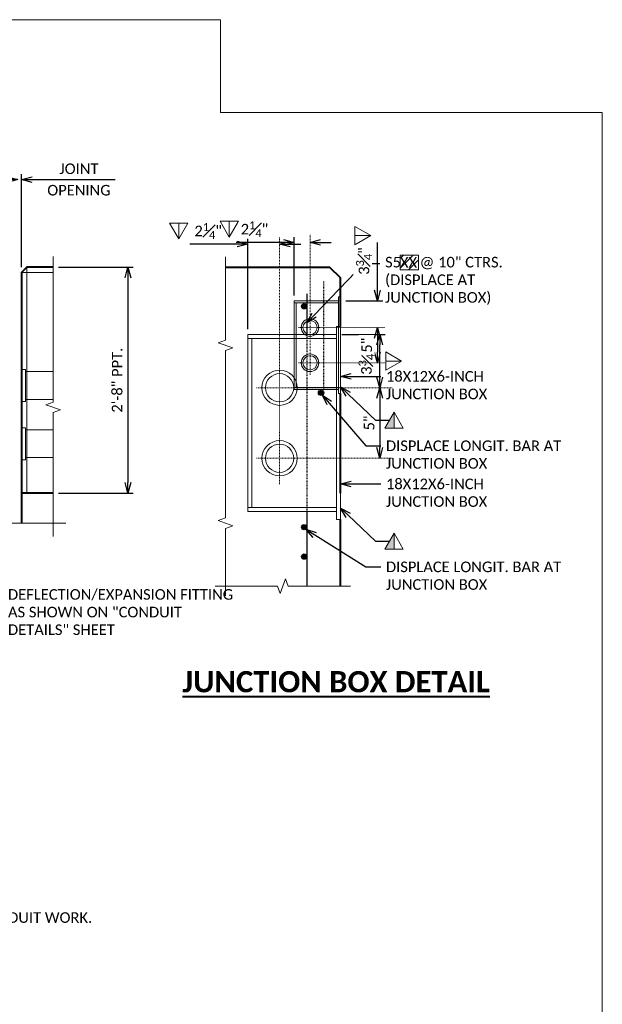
# Model space of a CAD drawing. Extents: x -1659 to -530, y -2368 to -1849.
# Tile 11 of 12: x -1120 to -1037, y -2255 to -2116. Entities that reach past the tile are written whole.
import ezdxf
from ezdxf import colors
from ezdxf.entities.mleader import LeaderData, LeaderLine
from ezdxf.enums import TextEntityAlignment as Align
from ezdxf.math import Vec2, Vec3

# ---------------------------------------------------------------- set-up
doc = ezdxf.new("R2010")
doc.units = 0
doc.header["$MEASUREMENT"] = 0
doc.linetypes.add('Wisdot2', pattern=[0.125, 0.0625, -0.0625])
doc.linetypes.add('Wisdot4', pattern=[0.28125, 0.125, -0.0625, 0.03125, -0.0625])
for name, color, linetype, lineweight in [('B_ANNO_BREAK', 7, 'Continuous', 18), ('B_ANNO_DIM', 7, 'Continuous', 18), ('B_ANNO_SYMB', 7, 'Continuous', 18), ('B_ANNO_TEXT', 7, 'Continuous', 18), ('B_ANNO_TEXT_TITLE', 7, 'Continuous', 40), ('B_CNTR', 1, 'Wisdot4', 18), ('B_CONC_DECK', 1, 'Continuous', 40), ('B_CONC_PPT', 12, 'Continuous', 40), ('B_DETAIL', 7, 'Continuous', 18), ('B_DETAIL_HIDDEN', 7, 'Wisdot2', 25), ('B_REBAR', 5, 'Continuous', 25)]:
    doc.layers.add(name, color=color, linetype=linetype, lineweight=lineweight)
doc.layers.add('B_ANNO_DESIGN_NOTES', color=1, linetype='Continuous', lineweight=18, true_color=0xff0000)
doc.layers.add('B_ANNO_NOPLOT', color=47, linetype='Continuous', lineweight=18, plot=False)
doc.styles.add('Annotative', font='calibri.ttf', dxfattribs={"height": 0.0625})
doc.styles.get("Standard").update_dxf_attribs({"font": 'calibri.ttf'})
doc.styles.add('Title', font='calibrib.ttf', dxfattribs={"height": 0.125})
doc.dimstyles.new('Annotative', dxfattribs={"dimscale": 0, "dimtxt": 0.0625, "dimasz": 0.0625, "dimexe": 0.03125, "dimexo": 0.03125, "dimgap": 0.03125, "dimtad": 1, "dimdec": 3, "dimzin": 3, "dimdsep": 46, "dimlunit": 4, "dimtxsty": 'Standard', "dimblk": 'OPEN30', "dimcen": 0.03125, "dimaunit": 1, "dimadec": 0, "dimazin": 3, "dimtfac": 0.75, "dimtdec": 3, "dimtofl": 0, "dimtmove": 0, "dimatfit": 3, "dimldrblk": 'OPEN30', "dimfxl": 1, "dimtfill": 1, "dimfrac": 1, "dimtolj": 1, "dimtzin": 0, "dimarcsym": 0})

# ---------------------------------------------------------------- blocks, each defined once
blk = doc.blocks.new('_Open30')
at = {"color": 0, "linetype": 'ByBlock', "lineweight": -2}
for p, q in [((-1, 0.268), (0, 0)), ((0, 0), (-1, -0.268)), ((0, 0), (-1, 0))]:
    blk.add_line(p, q, dxfattribs=at)
blk = doc.blocks.new('*D30')
at = {"layer": 'B_ANNO_DIM', "color": 0, "lineweight": -2, "transparency": 16777216}
for p, q in [((-1114.04, -2150.85), (-1103.46, -2150.85)), ((-1104.21, -2152.35), (-1104.21, -2181.36)), ((-1114.04, -2182.86), (-1103.46, -2182.86))]:
    blk.add_line(p, q, dxfattribs=at)
at = {"layer": 'Defpoints', "color": 0, "transparency": 16777216}
for p in [(-1114.79, -2150.85), (-1114.79, -2182.86), (-1104.21, -2182.86)]:
    blk.add_point(p, dxfattribs=at)
at = {"layer": 'B_ANNO_DIM', "color": 0, "lineweight": -2, "transparency": 16777216, "xscale": 1.5, "yscale": 1.5, "zscale": 1.5}
for p, rotation in [((-1104.21, -2150.85), 90), ((-1104.21, -2182.86), 270)]:
    blk.add_blockref('_Open30', p, dxfattribs=dict(at, rotation=rotation))
at = {"layer": 'B_ANNO_DIM', "color": 0, "transparency": 16777216, "insert": (-1105.73, -2166.86), "char_height": 1.5, "attachment_point": 5, "rotation": 90, "bg_fill": 3, "box_fill_scale": 1.25, "bg_fill_color": 256, "bg_fill_true_color": 13158600, "bg_fill_transparency": 0}
blk.add_mtext('\\A1;2\'-8" PPT.', dxfattribs=at)
blk = doc.blocks.new('*D35')
at = {"layer": 'B_ANNO_DIM', "color": 0, "lineweight": -2, "transparency": 16777216}
for p, q in [((293.7, 229.34), (292.2, 229.34)), ((295.7, 216.9), (295.7, 230.09)), ((297.2, 229.34), (308.99, 229.34))]:
    blk.add_line(p, q, dxfattribs=at)
at = {"layer": 'Defpoints', "color": 0, "transparency": 16777216}
for p in [(295.2, 229.34), (295.7, 229.34), (295.7, 216.15)]:
    blk.add_point(p, dxfattribs=at)
at = {"layer": 'B_ANNO_DIM', "color": 0, "lineweight": -2, "transparency": 16777216, "xscale": 1.5, "yscale": 1.5, "zscale": 1.5}
blk.add_blockref('_Open30', (295.2, 229.34), dxfattribs=at)
at = {"layer": 'B_ANNO_DIM', "color": 0, "lineweight": -2, "transparency": 16777216, "xscale": 1.5, "yscale": 1.5, "zscale": 1.5, "rotation": 180}
blk.add_blockref('_Open30', (295.7, 229.34), dxfattribs=at)
at = {"layer": 'B_ANNO_DIM', "color": 0, "transparency": 16777216, "char_height": 1.5, "attachment_point": 5, "bg_fill": 3, "box_fill_scale": 1.25, "bg_fill_color": 256, "bg_fill_true_color": 13158600, "bg_fill_transparency": 0}
for s, insert in [('\\A1;JOINT', (303.85, 230.86)), ('\\A1;OPENING', (303.85, 227.82))]:
    blk.add_mtext(s, dxfattribs=dict(at, insert=insert))
blk = doc.blocks.new('triangle upside down')
at = {"layer": 'B_ANNO_SYMB'}
blk.add_line((0, -1.13), (0, 1.12), dxfattribs=at)
at = {"layer": 'B_ANNO_SYMB', "flags": 128}
blk.add_lwpolyline([(1.3, 1.12), (0, -1.13), (-1.3, 1.12), (1.3, 1.12)], dxfattribs=at)
blk = doc.blocks.new('*D678')
at = {"layer": 'B_ANNO_DIM', "color": 0, "lineweight": -2, "transparency": 16777216}
for p, q in [((327.77, 208.14), (327.77, 220.93)), ((326.27, 220.18), (319.55, 220.18)), ((333.77, 220.18), (335.27, 220.18))]:
    blk.add_line(p, q, dxfattribs=at)
at = {"layer": 'Defpoints', "color": 0, "transparency": 16777216}
for p in [(327.77, 220.18), (332.27, 220.18), (327.77, 207.39)]:
    blk.add_point(p, dxfattribs=at)
at = {"layer": 'B_ANNO_DIM', "color": 0, "lineweight": -2, "transparency": 16777216, "xscale": 1.5, "yscale": 1.5, "zscale": 1.5}
blk.add_blockref('_Open30', (327.77, 220.18), dxfattribs=at)
at = {"layer": 'B_ANNO_DIM', "color": 0, "lineweight": -2, "transparency": 16777216, "xscale": 1.5, "yscale": 1.5, "zscale": 1.5, "rotation": 180}
blk.add_blockref('_Open30', (332.27, 220.18), dxfattribs=at)
at = {"layer": 'B_ANNO_DIM', "color": 0, "transparency": 16777216, "insert": (322.16, 222.05), "char_height": 1.5, "attachment_point": 5, "bg_fill": 3, "box_fill_scale": 1.25, "bg_fill_color": 256, "bg_fill_true_color": 13158600, "bg_fill_transparency": 0}
blk.add_mtext('\\A1;2{\\H0.75x;\\S1#4;}"', dxfattribs=at)
blk = doc.blocks.new('*D696')
at = {"layer": 'B_ANNO_DIM', "color": 0, "lineweight": -2, "transparency": 16777216}
blk.add_line((346.48, 198.33), (346.48, 191.33), dxfattribs=at)
at = {"layer": 'Defpoints', "color": 0, "transparency": 16777216}
for p in [(346.48, 199.83), (346.48, 189.83), (346.48, 189.83)]:
    blk.add_point(p, dxfattribs=at)
at = {"layer": 'B_ANNO_DIM', "color": 0, "lineweight": -2, "transparency": 16777216, "xscale": 1.5, "yscale": 1.5, "zscale": 1.5}
for p, rotation in [((346.48, 199.83), 90), ((346.48, 189.83), 270)]:
    blk.add_blockref('_Open30', p, dxfattribs=dict(at, rotation=rotation))
at = {"layer": 'B_ANNO_DIM', "color": 0, "transparency": 16777216, "insert": (344.97, 194.83), "char_height": 1.5, "attachment_point": 5, "rotation": 90, "bg_fill": 3, "box_fill_scale": 1.25, "bg_fill_color": 256, "bg_fill_true_color": 13158600, "bg_fill_transparency": 0}
blk.add_mtext('\\A1;5"', dxfattribs=at)
blk = doc.blocks.new('*D687')
at = {"layer": 'B_ANNO_DIM', "color": 0, "lineweight": -2, "transparency": 16777216}
for p, q in [((341.09, 207.39), (347.23, 207.39)), ((346.48, 201.33), (346.48, 205.89))]:
    blk.add_line(p, q, dxfattribs=at)
at = {"layer": 'Defpoints', "color": 0, "transparency": 16777216}
blk.add_point((340.34, 207.39), dxfattribs=at)
at = {"layer": 'B_ANNO_DIM', "color": 0, "lineweight": -2, "transparency": 16777216, "xscale": 1.5, "yscale": 1.5, "zscale": 1.5}
for p, rotation in [((346.48, 207.39), 90), ((346.48, 199.83), 270)]:
    blk.add_blockref('_Open30', p, dxfattribs=dict(at, rotation=rotation))
at = {"layer": 'B_ANNO_DIM', "color": 0, "transparency": 16777216, "insert": (344.58, 203.61), "char_height": 1.5, "attachment_point": 5, "rotation": 90, "bg_fill": 3, "box_fill_scale": 1.25, "bg_fill_color": 256, "bg_fill_true_color": 13158600, "bg_fill_transparency": 0}
blk.add_mtext('\\A1;3{\\H0.75x;\\S3#4;}"', dxfattribs=at)
at = {"layer": 'Defpoints', "color": 0, "transparency": 16777216}
for p in [(346.48, 207.39), (346.48, 199.83)]:
    blk.add_point(p, dxfattribs=at)
blk = doc.blocks.new('triangle half solid')
at = {"layer": 'B_ANNO_SYMB'}
blk.add_hatch(color=256, dxfattribs=at).paths.add_polyline_path([(-2.44, 0.38), (-2.44, -1.88), (-3.74, -1.88)])
at = {"layer": 'B_ANNO_SYMB', "flags": 128}
for points in [[(-3.74, -1.88), (-2.44, 0.38), (-1.14, -1.88), (-3.74, -1.88)], [(-2.44, 0.38), (-2.44, -1.88), (-3.74, -1.88), (-2.44, 0.38)]]:
    blk.add_lwpolyline(points, dxfattribs=at)
blk = doc.blocks.new('*D249')
at = {"layer": 'B_ANNO_DIM', "color": 0, "lineweight": -2, "transparency": 16777216}
for p, q in [((334.34, 212.89), (334.34, 221.17)), ((332.84, 220.42), (326.11, 220.42)), ((338.09, 220.42), (339.59, 220.42))]:
    blk.add_line(p, q, dxfattribs=at)
at = {"layer": 'Defpoints', "color": 0, "transparency": 16777216}
for p in [(334.34, 220.42), (336.59, 220.42), (334.34, 212.14)]:
    blk.add_point(p, dxfattribs=at)
at = {"layer": 'B_ANNO_DIM', "color": 0, "lineweight": -2, "transparency": 16777216, "xscale": 1.5, "yscale": 1.5, "zscale": 1.5}
blk.add_blockref('_Open30', (334.34, 220.42), dxfattribs=at)
at = {"layer": 'B_ANNO_DIM', "color": 0, "lineweight": -2, "transparency": 16777216, "xscale": 1.5, "yscale": 1.5, "zscale": 1.5, "rotation": 180}
blk.add_blockref('_Open30', (336.59, 220.42), dxfattribs=at)
at = {"layer": 'B_ANNO_DIM', "color": 0, "transparency": 16777216, "insert": (328.72, 222.3), "char_height": 1.5, "attachment_point": 5, "bg_fill": 3, "box_fill_scale": 1.25, "bg_fill_color": 256, "bg_fill_true_color": 13158600, "bg_fill_transparency": 0}
blk.add_mtext('\\A1;2{\\H0.75x;\\S1#4;}"', dxfattribs=at)
blk = doc.blocks.new('*D250')
at = {"layer": 'B_ANNO_DIM', "color": 0, "lineweight": -2, "transparency": 16777216}
blk.add_line((346.14, 206.86), (346.14, 204.86), dxfattribs=at)
at = {"layer": 'Defpoints', "color": 0, "transparency": 16777216}
for p in [(346.14, 208.36), (346.14, 203.36), (346.14, 203.36)]:
    blk.add_point(p, dxfattribs=at)
at = {"layer": 'B_ANNO_DIM', "color": 0, "lineweight": -2, "transparency": 16777216, "xscale": 1.5, "yscale": 1.5, "zscale": 1.5}
for p, rotation in [((346.14, 208.36), 90), ((346.14, 203.36), 270)]:
    blk.add_blockref('_Open30', p, dxfattribs=dict(at, rotation=rotation))
at = {"layer": 'B_ANNO_DIM', "color": 0, "transparency": 16777216, "insert": (344.63, 205.86), "char_height": 1.5, "attachment_point": 5, "rotation": 90, "bg_fill": 3, "box_fill_scale": 1.25, "bg_fill_color": 256, "bg_fill_true_color": 13158600, "bg_fill_transparency": 0}
blk.add_mtext('\\A1;5"', dxfattribs=at)
blk = doc.blocks.new('*D251')
at = {"layer": 'B_ANNO_DIM', "color": 0, "lineweight": -2, "transparency": 16777216}
for p, q in [((346.14, 213.64), (346.14, 220.43)), ((341.65, 212.14), (346.89, 212.14)), ((346.14, 206.86), (346.14, 205.36))]:
    blk.add_line(p, q, dxfattribs=at)
at = {"layer": 'Defpoints', "color": 0, "transparency": 16777216}
for p in [(340.9, 212.14), (346.14, 212.14), (346.14, 208.36)]:
    blk.add_point(p, dxfattribs=at)
at = {"layer": 'B_ANNO_DIM', "color": 0, "lineweight": -2, "transparency": 16777216, "xscale": 1.5, "yscale": 1.5, "zscale": 1.5}
for p, rotation in [((346.14, 212.14), 270), ((346.14, 208.36), 90)]:
    blk.add_blockref('_Open30', p, dxfattribs=dict(at, rotation=rotation))
at = {"layer": 'B_ANNO_DIM', "color": 0, "transparency": 16777216, "insert": (344.23, 217.79), "char_height": 1.5, "attachment_point": 5, "rotation": 90, "bg_fill": 3, "box_fill_scale": 1.25, "bg_fill_color": 256, "bg_fill_true_color": 13158600, "bg_fill_transparency": 0}
blk.add_mtext('\\A1;3{\\H0.75x;\\S3#4;}"', dxfattribs=at)
blk = doc.blocks.new('INS_PPTAELEC_BASE')
at = {"layer": 'B_ANNO_BREAK', "flags": 128}
for points in [[(300.2088, 178.7454), (300.2088, 196.2958), (301.2398, 196.671), (299.1779, 197.4215), (300.2088, 197.7967), (300.2088, 218.4526)], [(247.837, 180.6199), (260.3476, 180.6199), (260.7229, 179.5889), (261.4733, 181.6508), (261.8486, 180.6199), (283.6091, 180.6199), (283.9843, 179.5889), (284.7348, 181.6508), (285.11, 180.6199), (302.0037, 180.6199)]]:
    blk.add_lwpolyline(points, dxfattribs=at)
at = {"layer": 'B_ANNO_NOPLOT', "flags": 128}
blk.add_lwpolyline([(0, 0), (0, 252), (323.9277, 252), (323.9277, 238.8552), (378, 238.8552), (378, 40.4996), (316.5708, 40.4996), (316.5708, 0)], close=True, dxfattribs=at)
at = {"layer": 'B_CONC_DECK', "flags": 128}
blk.add_lwpolyline([(300.2088, 184.8919), (295.7015, 184.8919), (295.7015, 180.6199)], dxfattribs=at)
at = {"layer": 'B_CONC_PPT', "flags": 128}
blk.add_lwpolyline([(300.2088, 216.8959), (296.4515, 216.8959), (295.7015, 216.1459), (295.7015, 184.8919)], dxfattribs=at)
at = {"layer": 'B_DETAIL'}
for p, q in [((296.4515, 216.8959), (296.4515, 184.8919)), ((300.2088, 216.1459), (295.7015, 216.1459))]:
    blk.add_line(p, q, dxfattribs=at)
at = {"layer": 'B_ANNO_TEXT', "insert": (214.6563, 138.9679), "char_height": 1.5, "width": 93.293373, "attachment_point": 1, "line_spacing_factor": 0.9, "style": 'Annotative'}
blk.add_mtext('BID ITEM SHALL BE "ANCHOR ASSEMBLIES POLES ON STRUCTURES", EACH\\P\\PCONDUIT SHALL BE EMBEDDED 2" CLEAR.\\P\\PUSE 2" DIA. RIGID NONMETALLIC CONDUIT (PVC) UNLESS NOTED OTHERWISE.\\P\\PCONDUIT FITTINGS, CONDUIT BENDS, AND ADAPTER FITTINGS INCIDENTAL TO CONDUIT WORK.\\P\\PPROVIDE JUNCTION BOXES FROM THE APPROVED PRODUCTS LIST.\\P\\PSEE "CONDUIT DETAILS" SHEET FOR ADDITIONAL INFORMATION.\\P{\\A1;\\H1x;\\W0.90224;\\P }', dxfattribs=at)
at = {"layer": 'B_ANNO_DIM'}
dim = blk.add_linear_dim(base=(310.7834, 184.8919), p1=(300.2088, 216.8959), p2=(300.2088, 184.8919), angle=90, text='<> PPT.', dimstyle='Annotative', dxfattribs=at)
dim.commit()
dim.dimension.update_dxf_attribs({"geometry": '*D30', "text_midpoint": (309.265, 200.8939), "insert": (1414.9978, 2367.7496)})
dim = blk.add_linear_dim(base=(295.7015, 229.3372), p1=(295.2015, 229.3372), p2=(295.7015, 216.1459), text='JOINT\\XOPENING', dimstyle='Annotative', dxfattribs=at)
dim.commit()
dim.dimension.update_dxf_attribs({"geometry": '*D35', "text_midpoint": (303.8471, 229.3372)})
blk = doc.blocks.new('*U659')
at = {"layer": 'B_ANNO_DESIGN_NOTES'}
h = blk.add_hatch(dxfattribs=at)
h.set_pattern_fill('ANSI31', color=256, scale=8)
h.set_pattern_definition([(45, (343.8821, 341.8189), (-0.707107, 0.707107), [])])
h.paths.add_polyline_path([(349.36697, 218.62513), (351.97495, 218.62513), (351.97495, 216.52793), (349.36697, 216.52793)])
at = {"layer": 'B_REBAR'}
h = blk.add_hatch(color=256, dxfattribs=at)
edge = h.paths.add_edge_path()
edge.add_arc((335.76454, 211.37564), 0.3753, 0, 360)
h = blk.add_hatch(color=256, dxfattribs=at)
edge = h.paths.add_edge_path()
edge.add_arc((335.77692, 180.06095), 0.3753, 0, 360)
h = blk.add_hatch(color=256, dxfattribs=at)
edge = h.paths.add_edge_path()
edge.add_arc((335.77692, 175.88639), 0.3753, 0, 360)
at = {"layer": 'B_ANNO_BREAK', "flags": 128}
for points in [[(324.62205, 170.30335), (324.62205, 179.87064), (325.653, 180.24588), (323.5911, 180.99635), (324.62205, 181.37158), (324.62205, 205.08679), (325.653, 205.46203), (323.5911, 206.21249), (324.62205, 206.58773), (324.62205, 218.39596)], [(323.14399, 171.69464), (332.00317, 171.69464), (332.37841, 170.66369), (333.12888, 172.72559), (333.50411, 171.69464), (342.32783, 171.69464)]]:
    blk.add_lwpolyline(points, dxfattribs=at)
at = {"layer": 'B_ANNO_DESIGN_NOTES'}
blk.add_lwpolyline([(349.36697, 218.62513), (351.97495, 218.62513), (351.97495, 216.52793), (349.36697, 216.52793)], close=True, dxfattribs=at)
at = {"layer": 'B_ANNO_NOPLOT', "flags": 128}
blk.add_lwpolyline([(0, 0), (0, 252), (323.92766, 252), (323.92766, 238.85516), (378, 238.85516), (378, 40.49961), (316.57075, 40.49961), (316.57075, 0)], close=True, dxfattribs=at)
at = {"layer": 'B_CNTR'}
for p, q in [((332.27352, 186.15296), (332.27352, 221.22143)), ((328.99343, 199.82786), (348.28142, 199.82787))]:
    blk.add_line(p, q, dxfattribs=at)
at = {"layer": 'B_CONC_PPT', "lineweight": 40, "flags": 128}
for points in [[(340.90222, 208.50589), (340.90222, 215.39189), (339.40222, 216.89189), (324.62205, 216.89189)], [(340.90222, 171.69464), (340.90222, 181.14589)]]:
    blk.add_lwpolyline(points, dxfattribs=at)
at = {"layer": 'B_DETAIL', "flags": 128}
for points in [[(340.33622, 208.50589), (340.90222, 208.50589), (340.90222, 181.14589), (340.33622, 181.14589), (340.33622, 208.50589)], [(327.77422, 207.39189), (340.33622, 207.39189), (340.33622, 206.82589), (327.77422, 206.82589), (327.77422, 207.39189)], [(327.77422, 206.82589), (328.33622, 206.82589), (328.33622, 182.82589), (327.77422, 182.82589), (327.77422, 206.82589)], [(340.33622, 182.26589), (327.77422, 182.26589), (327.77422, 182.82589), (340.33622, 182.82589), (340.33622, 182.26589)]]:
    blk.add_lwpolyline(points, dxfattribs=at)
at = {"layer": 'B_DETAIL'}
for centre, radius in [((332.27352, 199.82786), 2.5), ((332.27352, 199.82786), 2), ((332.27352, 189.82786), 2.5), ((332.27352, 189.82786), 2)]:
    blk.add_circle(centre, radius, dxfattribs=at)
at = {"layer": 'B_DETAIL_HIDDEN'}
blk.add_line((336.13984, 207.39189), (336.13984, 182.26589), dxfattribs=at)
at = {"layer": 'B_REBAR'}
for p, q in [((336.13984, 213.15662), (336.13984, 207.39189)), ((336.13984, 182.26589), (336.13984, 171.69483))]:
    blk.add_line(p, q, dxfattribs=at)
for centre in [(335.76454, 211.37564), (335.77692, 180.06095), (335.77692, 175.88639)]:
    blk.add_circle(centre, 0.3753, dxfattribs=at)
at = {"color": 7, "linetype": 'Continuous', "lineweight": 18, "rotation": 90}
blk.add_blockref('triangle upside down', (348.43358, 203.6021), dxfattribs=at)
at = {"color": 7, "linetype": 'Continuous', "lineweight": 18}
blk.add_blockref('triangle half solid', (350.93168, 178.82748), dxfattribs=at)
at = {"layer": 'B_ANNO_DIM', "style": 'Annotative'}
for tag, p in [('BAR13', (349.32586, 216.852)), ('BAR11', (233.43496, 176.74271)), ('BAR12', (232.32945, 173.46787)), ('BAR9', (70.59703, 137.17474)), ('BAR10', (70.56083, 133.15842)), ('BAR14', (71.28031, 80.24181))]:
    blk.add_attdef(tag, p, '', height=1.5, dxfattribs=at)
at = {"layer": 'B_ANNO_TEXT', "style": 'Annotative'}
for tag, p in [('#BR1', (229.62571, 26.61883)), ('#BR2', (229.62571, 23.77403)), ('#BR3', (229.62571, 20.92923)), ('#BR4', (229.62571, 15.23963)), ('#BR5', (229.62571, 12.39483))]:
    blk.add_attdef(tag, text='', height=1.5, dxfattribs=at).set_placement(p, align=Align.CENTER)
at = {"layer": 'B_ANNO_TEXT_TITLE', "insert": (303.00654, 159.65224), "char_height": 3, "width": 74.5585761, "attachment_point": 1, "style": 'Title'}
blk.add_mtext('\\A1;\\pxqc;{\\LJUNCTION BOX DETAIL}', dxfattribs=at)
at = {"layer": 'B_ANNO_DIM'}
ml = blk.add_multileader_mtext('Standard', dxfattribs=at)
ml.set_content('18X12X6-INCH\\PJUNCTION BOX', color=256)
ml.set_leader_properties()
ml.set_arrow_properties(name='OPEN30')
ml.build(insert=Vec2(0, 0))
ml.multileader.update_dxf_attribs({"text_right_attachment_type": 3, "dogleg_length": 0.0625, "arrow_head_size": 1.5, "scale": 24})
ctx = ml.context
ctx.base_point, ctx.scale, ctx.char_height, ctx.arrow_head_size, ctx.landing_gap_size, ctx.plane_origin = Vec3(346.59968, 186.18156), 24, 1.5, 1.5, 0.75, Vec3(333.19387, 159.05771)
ctx.right_attachment = 3
notes = []
notes.append((ctx, [(0, (1, 1, 0), (345.09968, 186.18156), (1, 0), 1.5, [(0, [(340.90222, 186.18156), (344.47474, 186.18156), (344.78116, 186.18156)], 0, [])])]))
ctx.mtext.insert, ctx.mtext.flow_direction = Vec3(347.34968, 186.94253), 5
ml = blk.add_multileader_mtext('Standard', dxfattribs=at)
ml.set_content('', color=256)
ml.set_leader_properties()
ml.set_arrow_properties(name='OPEN30')
ml.build(insert=Vec2(0, 0))
ml.multileader.update_dxf_attribs({"text_right_attachment_type": 3, "dogleg_length": 0.0625, "arrow_head_size": 1.5, "scale": 24})
ctx = ml.context
ctx.base_point, ctx.scale, ctx.char_height, ctx.arrow_head_size, ctx.landing_gap_size, ctx.plane_origin = Vec3(347.84224, 178.07748), 24, 1.5, 1.5, 0.75, Vec3(340.90222, 182.77156)
ctx.right_attachment = 3
notes.append((ctx, [(0, (1, 1, 0), (346.34224, 178.07748), (1, 0), 1.5, [(0, [(340.90222, 182.77156), (345.8435, 178.07748), (345.8435, 178.07748)], 0, [])])]))
ctx.mtext.insert, ctx.mtext.flow_direction = Vec3(348.59224, 178.82748), 5
ml = blk.add_multileader_mtext('Standard', dxfattribs=at)
ml.set_content('DISPLACE LONGIT. BAR AT\\PJUNCTION BOX', color=256)
ml.set_leader_properties()
ml.set_arrow_properties(name='OPEN30')
ml.build(insert=Vec2(0, 0))
ml.multileader.update_dxf_attribs({"text_right_attachment_type": 3, "dogleg_length": 0.0625, "arrow_head_size": 1.5, "scale": 24})
ctx = ml.context
ctx.base_point, ctx.scale, ctx.char_height, ctx.arrow_head_size, ctx.landing_gap_size, ctx.plane_origin = Vec3(346.59968, 174.41947), 24, 1.5, 1.5, 0.75, Vec3(333.19387, 147.29561)
ctx.right_attachment = 3
notes.append((ctx, [(0, (1, 1, 0), (345.09968, 174.41947), (1, 0), 1.5, [(0, [(335.99215, 179.7535), (344.47474, 174.41947), (344.78116, 174.41947)], 0, [])])]))
ctx.mtext.insert, ctx.mtext.flow_direction = Vec3(347.34968, 175.18043), 5
for ctx, leaders in notes:
    for number, flags, end, landing, length, lines in leaders:
        leader = LeaderData()
        leader.index, (leader.has_last_leader_line, leader.has_dogleg_vector, leader.attachment_direction) = number, flags
        leader.last_leader_point, leader.dogleg_vector, leader.dogleg_length = Vec3(end), Vec3(landing), length
        for number, points, colour, breaks in lines:
            line = LeaderLine()
            line.index, line.vertices, line.color, line.breaks = number, Vec3.list(points), colors.encode_raw_color(colour), breaks
            leader.lines.append(line)
        ctx.leaders.append(leader)
dim = blk.add_linear_dim(base=(327.77422, 220.17601), p1=(332.27352, 220.17601), p2=(327.77422, 207.39189), dimstyle='Annotative', override={"dimlfac": 0.5}, dxfattribs=at)
dim.commit()
dim.dimension.update_dxf_attribs({"geometry": '*D678', "text_midpoint": (322.16004, 222.0549)})
dim = blk.add_linear_dim(base=(346.4824, 189.82789), p1=(346.4824, 199.82786), p2=(346.4824, 189.82789), angle=90, dimstyle='Annotative', override={"dimlfac": 0.5}, dxfattribs=at)
dim.commit()
dim.dimension.update_dxf_attribs({"geometry": '*D696', "text_midpoint": (344.97144, 194.82787)})
at = {"layer": 'B_CNTR'}
blk.add_line((328.99343, 189.82786), (348.28142, 189.82787), dxfattribs=at)
at = {"color": 7, "linetype": 'Continuous', "lineweight": 18}
blk.add_blockref('triangle upside down', (317.98719, 222.05006), dxfattribs=at)
at = {"layer": 'B_ANNO_DIM'}
dim = blk.add_linear_dim(base=(346.48241, 207.39189), p1=(346.48241, 199.82787), p2=(340.33622, 207.39189), angle=90, dimstyle='Annotative', override={"dimlfac": 0.5}, dxfattribs=at)
dim.commit()
dim.dimension.update_dxf_attribs({"geometry": '*D687', "text_midpoint": (344.58, 203.60988)})
ml = blk.add_multileader_mtext('Standard', dxfattribs=at)
ml.set_content('S5     @ 10" CTRS.\\P(DISPLACE AT\\PJUNCTION BOX)', color=256)
ml.set_leader_properties()
ml.set_arrow_properties(name='OPEN30')
ml.build(insert=Vec2(0, 0))
ml.multileader.update_dxf_attribs({"text_right_attachment_type": 3, "dogleg_length": 0.0625, "arrow_head_size": 1.5, "scale": 24})
ctx = ml.context
ctx.base_point, ctx.scale, ctx.char_height, ctx.arrow_head_size, ctx.landing_gap_size, ctx.plane_origin = Vec3(346.47123, 217.43049), 24, 1.5, 1.5, 0.75, Vec3(329.36984, 203.24499)
ctx.right_attachment = 3
notes = []
notes.append((ctx, [(0, (1, 1, 0), (344.22123, 217.43049), (1, 0), 2.25, [(0, [(336.13984, 209.04078), (344.22123, 217.43049), (344.22123, 217.43049)], 0, [])])]))
ctx.mtext.insert, ctx.mtext.flow_direction = Vec3(347.22123, 218.37953), 5
for ctx, leaders in notes:
    for number, flags, end, landing, length, lines in leaders:
        leader = LeaderData()
        leader.index, (leader.has_last_leader_line, leader.has_dogleg_vector, leader.attachment_direction) = number, flags
        leader.last_leader_point, leader.dogleg_vector, leader.dogleg_length = Vec3(end), Vec3(landing), length
        for number, points, colour, breaks in lines:
            line = LeaderLine()
            line.index, line.vertices, line.color, line.breaks = number, Vec3.list(points), colors.encode_raw_color(colour), breaks
            leader.lines.append(line)
        ctx.leaders.append(leader)
blk = doc.blocks.new('*U248')
at = {"layer": 'B_REBAR'}
h = blk.add_hatch(color=256, dxfattribs=at)
edge = h.paths.add_edge_path()
edge.add_arc((338.1519, 199.1046), 0.3753, 0, 360)
at = {"layer": 'B_ANNO_NOPLOT', "flags": 128}
blk.add_lwpolyline([(0, 0), (0, 252), (323.9277, 252), (323.9277, 238.8552), (378, 238.8552), (378, 40.4996), (316.5708, 40.4996), (316.5708, 0)], close=True, dxfattribs=at)
at = {"layer": 'B_CNTR'}
for p, q in [((336.5879, 201.6378), (336.5879, 221.5675)), ((334.9362, 208.3599), (347.1912, 208.3599))]:
    blk.add_line(p, q, dxfattribs=at)
at = {"layer": 'B_CONC_PPT', "lineweight": 40, "flags": 128}
blk.add_lwpolyline([(340.9022, 184.8919), (340.9022, 199.0189)], dxfattribs=at)
at = {"layer": 'B_DETAIL', "flags": 128}
for points in [[(340.6192, 212.6989), (340.9022, 212.6989), (340.9022, 199.0189), (340.6192, 199.0189), (340.6192, 212.6989)], [(334.3382, 212.1419), (340.6192, 212.1419), (340.6192, 211.8589), (334.3382, 211.8589), (334.3382, 212.1419)], [(334.3382, 211.8589), (334.6192, 211.8589), (334.6192, 199.8589), (334.3382, 199.8589), (334.3382, 211.8589)], [(340.6192, 199.5789), (334.3382, 199.5789), (334.3382, 199.8589), (340.6192, 199.8589), (340.6192, 199.5789)]]:
    blk.add_lwpolyline(points, dxfattribs=at)
at = {"layer": 'B_DETAIL'}
for centre, radius in [((336.5879, 208.3599), 1.25), ((336.5879, 208.3599), 1), ((336.5879, 203.3599), 1.25), ((336.5879, 203.3599), 1)]:
    blk.add_circle(centre, radius, dxfattribs=at)
at = {"layer": 'B_DETAIL_HIDDEN', "flags": 128}
blk.add_lwpolyline([(338.5272, 199.5789), (338.5272, 214.8919)], dxfattribs=at)
at = {"layer": 'B_REBAR'}
blk.add_circle((338.1519, 199.1046), 0.3753, dxfattribs=at)
at = {"color": 7, "linetype": 'Continuous', "lineweight": 18}
blk.add_blockref('triangle half solid', (350.9317, 195.996), dxfattribs=at)
at = {"layer": 'B_ANNO_DIM'}
ml = blk.add_multileader_mtext('Standard', dxfattribs=at)
ml.set_content('18X12X6-INCH\\PJUNCTION BOX', color=256)
ml.set_leader_properties()
ml.set_arrow_properties(name='OPEN30')
ml.build(insert=Vec2(0, 0))
ml.multileader.update_dxf_attribs({"text_right_attachment_type": 3, "dogleg_length": 0.0625, "arrow_head_size": 1.5, "scale": 24})
ctx = ml.context
ctx.base_point, ctx.scale, ctx.char_height, ctx.arrow_head_size, ctx.landing_gap_size, ctx.plane_origin = Vec3(346.5997, 201.4336), 24, 1.5, 1.5, 0.75, Vec3(333.1939, 174.3097)
ctx.right_attachment = 3
notes = []
notes.append((ctx, [(0, (1, 1, 0), (345.0997, 201.4336), (1, 0), 1.5, [(0, [(340.9022, 201.4336), (344.4747, 201.4336), (344.7812, 201.4336)], 0, [])])]))
ctx.mtext.insert, ctx.mtext.flow_direction = Vec3(347.3497, 202.1945), 5
ml = blk.add_multileader_mtext('Standard', dxfattribs=at)
ml.set_content('', color=256)
ml.set_leader_properties()
ml.set_arrow_properties(name='OPEN30')
ml.build(insert=Vec2(0, 0))
ml.multileader.update_dxf_attribs({"text_right_attachment_type": 3, "dogleg_length": 0.0625, "arrow_head_size": 1.5, "scale": 24})
ctx = ml.context
ctx.base_point, ctx.scale, ctx.char_height, ctx.arrow_head_size, ctx.landing_gap_size, ctx.plane_origin = Vec3(347.8422, 195.246), 24, 1.5, 1.5, 0.75, Vec3(340.9022, 199.9401)
ctx.right_attachment = 3
notes.append((ctx, [(0, (1, 1, 0), (346.3422, 195.246), (1, 0), 1.5, [(0, [(340.9022, 199.9401), (345.8435, 195.246), (345.8435, 195.246)], 0, [])])]))
ctx.mtext.insert, ctx.mtext.flow_direction = Vec3(348.5922, 195.996), 5
ml = blk.add_multileader_mtext('Standard', dxfattribs=at)
ml.set_content('DISPLACE LONGIT. BAR AT\\PJUNCTION BOX', color=256)
ml.set_leader_properties()
ml.set_arrow_properties(name='OPEN30')
ml.build(insert=Vec2(0, 0))
ml.multileader.update_dxf_attribs({"text_right_attachment_type": 3, "dogleg_length": 0.0625, "arrow_head_size": 1.5, "scale": 24})
ctx = ml.context
ctx.base_point, ctx.scale, ctx.char_height, ctx.arrow_head_size, ctx.landing_gap_size, ctx.plane_origin = Vec3(346.5997, 191.588), 24, 1.5, 1.5, 0.75, Vec3(333.1939, 164.4642)
ctx.right_attachment = 3
notes.append((ctx, [(0, (1, 1, 0), (345.0997, 191.588), (1, 0), 1.5, [(0, [(338.3473, 198.7842), (344.4747, 191.588), (344.7812, 191.588)], 0, [])])]))
ctx.mtext.insert, ctx.mtext.flow_direction = Vec3(347.3497, 192.349), 5
for ctx, leaders in notes:
    for number, flags, end, landing, length, lines in leaders:
        leader = LeaderData()
        leader.index, (leader.has_last_leader_line, leader.has_dogleg_vector, leader.attachment_direction) = number, flags
        leader.last_leader_point, leader.dogleg_vector, leader.dogleg_length = Vec3(end), Vec3(landing), length
        for number, points, colour, breaks in lines:
            line = LeaderLine()
            line.index, line.vertices, line.color, line.breaks = number, Vec3.list(points), colors.encode_raw_color(colour), breaks
            leader.lines.append(line)
        ctx.leaders.append(leader)
dim = blk.add_linear_dim(base=(334.3382, 220.4246), p1=(336.5879, 220.4246), p2=(334.3382, 212.1419), dimstyle='Annotative', dxfattribs=at)
dim.commit()
dim.dimension.update_dxf_attribs({"geometry": '*D249', "text_midpoint": (328.724, 222.3035)})
dim = blk.add_linear_dim(base=(346.1373, 203.3599), p1=(346.1373, 208.3599), p2=(346.1373, 203.3599), angle=90, dimstyle='Annotative', dxfattribs=at)
dim.commit()
dim.dimension.update_dxf_attribs({"geometry": '*D250', "text_midpoint": (344.6264, 205.8599)})
at = {"layer": 'B_CNTR'}
blk.add_line((334.9362, 203.3599), (347.1912, 203.3599), dxfattribs=at)
at = {"color": 7, "linetype": 'Continuous', "lineweight": 18}
blk.add_blockref('triangle upside down', (325.138, 222.2986), dxfattribs=at)
at = {"layer": 'B_ANNO_DIM'}
dim = blk.add_linear_dim(base=(346.1373, 212.1419), p1=(346.1373, 208.3599), p2=(340.9022, 212.1419), angle=90, dimstyle='Annotative', dxfattribs=at)
dim.commit()
dim.dimension.update_dxf_attribs({"geometry": '*D251', "text_midpoint": (344.2349, 217.7875)})
at = {"color": 7, "linetype": 'Continuous', "lineweight": 18, "rotation": 90}
blk.add_blockref('triangle upside down', (344.0529, 221.3831), dxfattribs=at)
blk = doc.blocks.new('*U233')
at = {"layer": 'B_ANNO_NOPLOT', "flags": 128}
blk.add_lwpolyline([(0, 0), (0, 252), (323.9277, 252), (323.9277, 238.8552), (378, 238.8552), (378, 40.4996), (316.5708, 40.4996), (316.5708, 0)], close=True, dxfattribs=at)
at = {"layer": 'B_DETAIL', "flags": 128}
for points in [[(295.7015, 194.1621), (296.2896, 194.1621), (296.2896, 189.6218), (295.7015, 189.6218), (295.7015, 194.1621)], [(300.2088, 193.8598), (296.2896, 193.8598), (296.2896, 189.9242), (300.2088, 189.9242)]]:
    blk.add_lwpolyline(points, dxfattribs=at)
at = {"layer": 'B_ANNO_DIM'}
ml = blk.add_multileader_mtext('Standard', dxfattribs=at)
ml.set_content('DEFLECTION/EXPANSION FITTING\\PAS SHOWN ON "CONDUIT\\PDETAILS" SHEET', color=256)
ml.set_leader_properties()
ml.set_arrow_properties(name='OPEN30')
ml.build(insert=Vec2(0, 0))
ml.multileader.update_dxf_attribs({"text_right_attachment_type": 3, "dogleg_length": 0.0625, "arrow_head_size": 1.5, "scale": 24})
ctx = ml.context
ctx.base_point, ctx.scale, ctx.char_height, ctx.arrow_head_size, ctx.landing_gap_size, ctx.plane_origin = Vec3(293.0463, 170.5112), 24, 1.5, 1.5, 0.75, Vec3(289.0281, 199.6606)
ctx.right_attachment = 3
notes = []
notes.append((ctx, [(0, (1, 1, 0), (291.5463, 170.5112), (1, 0), 1.5, [(2, [(291.1997, 170.5112), (288.6392, 189.9242), (291.1997, 170.5112)], 0, [])])]))
ctx.mtext.insert, ctx.mtext.flow_direction = Vec3(293.7963, 171.2722), 5
for ctx, leaders in notes:
    for number, flags, end, landing, length, lines in leaders:
        leader = LeaderData()
        leader.index, (leader.has_last_leader_line, leader.has_dogleg_vector, leader.attachment_direction) = number, flags
        leader.last_leader_point, leader.dogleg_vector, leader.dogleg_length = Vec3(end), Vec3(landing), length
        for number, points, colour, breaks in lines:
            line = LeaderLine()
            line.index, line.vertices, line.color, line.breaks = number, Vec3.list(points), colors.encode_raw_color(colour), breaks
            leader.lines.append(line)
        ctx.leaders.append(leader)
blk = doc.blocks.new('*U231')
at = {"layer": 'B_ANNO_NOPLOT', "flags": 128}
blk.add_lwpolyline([(0, 0), (0, 252), (323.9277, 252), (323.9277, 238.8552), (378, 238.8552), (378, 40.4996), (316.5708, 40.4996), (316.5708, 0)], close=True, dxfattribs=at)
at = {"layer": 'B_DETAIL', "flags": 128}
for points in [[(295.7015, 202.4121), (296.2896, 202.4121), (296.2896, 197.8718), (295.7015, 197.8718), (295.7015, 202.4121)], [(300.2088, 202.1098), (296.2896, 202.1098), (296.2896, 198.1742), (300.2088, 198.1742)], [(295.7015, 194.1621), (296.2896, 194.1621), (296.2896, 189.6218), (295.7015, 189.6218), (295.7015, 194.1621)], [(300.2088, 193.8598), (296.2896, 193.8598), (296.2896, 189.9242), (300.2088, 189.9242)]]:
    blk.add_lwpolyline(points, dxfattribs=at)
at = {"layer": 'B_ANNO_DIM'}
ml = blk.add_multileader_mtext('Standard', dxfattribs=at)
ml.set_content('DEFLECTION/EXPANSION FITTING\\PAS SHOWN ON "CONDUIT\\PDETAILS" SHEET', color=256)
ml.set_leader_properties()
ml.set_arrow_properties(name='OPEN30')
ml.build(insert=Vec2(0, 0))
ml.multileader.update_dxf_attribs({"text_right_attachment_type": 3, "dogleg_length": 0.0625, "arrow_head_size": 1.5, "scale": 24})
ctx = ml.context
ctx.base_point, ctx.scale, ctx.char_height, ctx.arrow_head_size, ctx.landing_gap_size, ctx.plane_origin = Vec3(293.0463, 170.5112), 24, 1.5, 1.5, 0.75, Vec3(289.0281, 199.6606)
ctx.right_attachment = 3
notes = []
notes.append((ctx, [(0, (1, 1, 0), (291.5463, 170.5112), (1, 0), 1.5, [(0, [(291.1997, 170.5112), (289.1292, 189.9242), (291.1997, 170.5112), (288.2493, 198.1742), (291.1997, 170.5112)], 0, [])])]))
ctx.mtext.insert, ctx.mtext.flow_direction = Vec3(293.7963, 171.2722), 5
for ctx, leaders in notes:
    for number, flags, end, landing, length, lines in leaders:
        leader = LeaderData()
        leader.index, (leader.has_last_leader_line, leader.has_dogleg_vector, leader.attachment_direction) = number, flags
        leader.last_leader_point, leader.dogleg_vector, leader.dogleg_length = Vec3(end), Vec3(landing), length
        for number, points, colour, breaks in lines:
            line = LeaderLine()
            line.index, line.vertices, line.color, line.breaks = number, Vec3.list(points), colors.encode_raw_color(colour), breaks
            leader.lines.append(line)
        ctx.leaders.append(leader)

msp = doc.modelspace()

# ---------------------------------------------------------------- block references
msp.add_blockref('INS_PPTAELEC_BASE', (-1415, -2367.75))

# ---------------------------------------------------------------- next in the draw order: block references
ref = msp.add_blockref('*U659', (-1415, -2367.75))
ref.add_attrib('BAR13', 'XX', (-1065.67, -2150.9), dxfattribs={"layer": 'B_ANNO_DIM', "height": 1.5, "style": 'Annotative'})

# ---------------------------------------------------------------- next in the draw order: block references
msp.add_blockref('*U248', (-1415, -2367.75))

# ---------------------------------------------------------------- next in the draw order: block references
msp.add_blockref('*U233', (-1415, -2367.75))

# ---------------------------------------------------------------- next in the draw order: block references
msp.add_blockref('*U231', (-1415, -2367.75))

doc.saveas('drawing.dxf')
